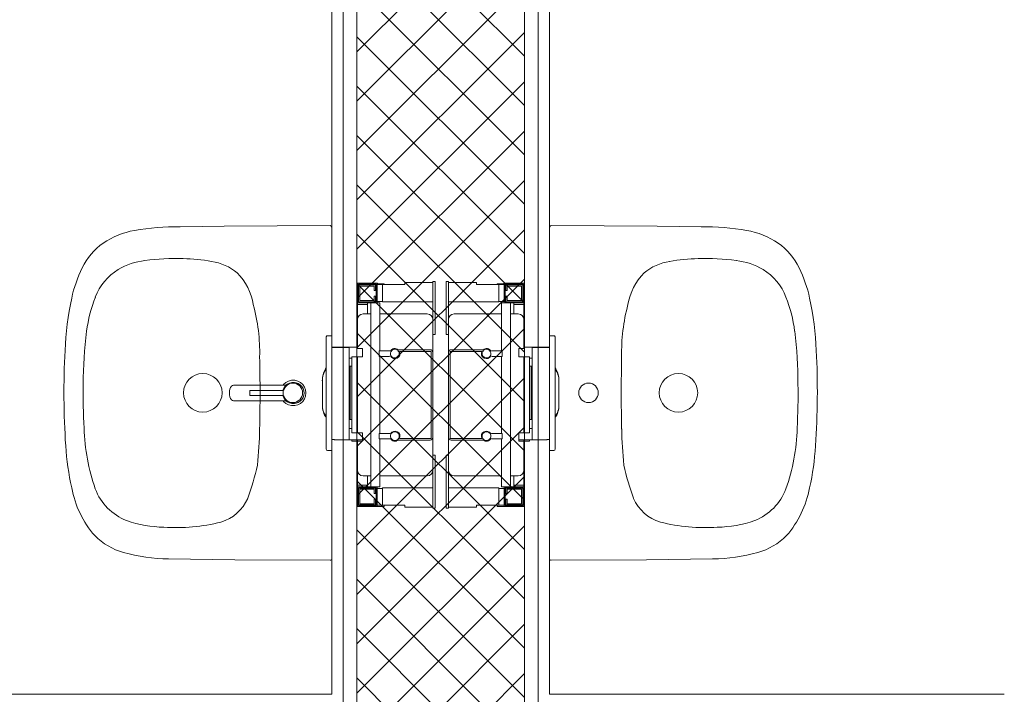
# Model space of a CAD drawing. Header units: metres. Extents: x 10441 to 19716, y -6570 to 1447.
# Tile 63 of 136: x 15828 to 16005, y -3391 to -3270. Entities that reach past the tile are written whole.
import ezdxf
from ezdxf.enums import TextEntityAlignment as Align

# ---------------------------------------------------------------- set-up
doc = ezdxf.new("R2010")
doc.units = ezdxf.units.M
doc.header["$MEASUREMENT"] = 0
doc.layers.get('0').update_dxf_attribs({"color": 8})
for name, color, linetype, lineweight in [('#elektryczne', 8, 'Continuous', 20), ('A_HACZE', 8, 'Continuous', 5), ('A_OZACZENIE DRZWI', 8, 'Continuous', 13), ('A_OZNACZENIA OKIEN', 8, 'Continuous', 13), ('A_SCIANY DZIALOWE GK', 8, 'Continuous', 5), ('A_TYNK', 8, 'Continuous', 5), ('A_WYPOSAŻENIE SANITARNE', 8, 'Continuous', 5)]:
    doc.layers.add(name, color=color, linetype=linetype, lineweight=lineweight)
doc.styles.add('m1_romans', font='romans.shx', dxfattribs={"width": 0.8})

# ---------------------------------------------------------------- blocks, each defined once
blk = doc.blocks.new('podkład')
at = {"color": 8, "linetype": 'Continuous'}
for p, q in [((11693.14, -1090.68), (11693.55, -1090.31)), ((11693.55, -1090.31), (11694.04, -1090.06)), ((11694.04, -1090.06), (11694.58, -1089.92)), ((11694.18, -1090.42), (11694.63, -1090.31)), ((11694.57, -1090.38), (11694.96, -1090.33)), ((11694.58, -1089.92), (11695.13, -1089.92)), ((11694.63, -1090.31), (11695.08, -1090.31)), ((11694.96, -1090.33), (11695.38, -1090.38)), ((11695.08, -1090.31), (11695.53, -1090.42)), ((11695.13, -1089.92), (11695.67, -1090.06)), ((11695.67, -1090.06), (11696.16, -1090.31)), ((11696.16, -1090.31), (11696.57, -1090.68)), ((11683.45, -1092.2), (11683.47, -1091.84)), ((11683.47, -1091.84), (11683.54, -1091.5)), ((11683.54, -1091.5), (11683.65, -1091.21)), ((11683.65, -1091.21), (11683.8, -1090.99)), ((11683.8, -1090.99), (11683.97, -1090.85)), ((11683.97, -1090.85), (11684.15, -1090.8)), ((11684.15, -1090.8), (11684.25, -1090.8)), ((11684.25, -1090.8), (11693.31, -1090.8)), ((11687.07, -1091.79), (11687.1, -1091.77)), ((11687.07, -1091.8), (11687.07, -1091.79)), ((11687.07, -1091.93), (11687.07, -1091.8)), ((11687.07, -1092.07), (11687.07, -1091.93)), ((11687.07, -1092.21), (11687.07, -1092.07)), ((11687.09, -1091.8), (11687.11, -1091.79)), ((11687.09, -1091.8), (11687.09, -1091.81)), ((11687.09, -1091.93), (11687.09, -1091.81)), ((11687.09, -1092.07), (11687.09, -1091.93)), ((11687.09, -1092.21), (11687.09, -1092.07)), ((11687.1, -1091.77), (11687.11, -1091.76)), ((11687.11, -1091.76), (11687.14, -1091.76)), ((11687.11, -1091.79), (11687.12, -1091.78)), ((11687.12, -1091.78), (11687.14, -1091.78)), ((11687.14, -1091.76), (11692.29, -1091.76)), ((11687.14, -1091.76), (11692.29, -1091.76)), ((11692.29, -1091.78), (11687.14, -1091.78)), ((11692.29, -1091.76), (11692.83, -1091.76)), ((11692.29, -1091.76), (11692.83, -1091.76)), ((11692.29, -1091.78), (11692.83, -1091.78)), ((11692.83, -1091.76), (11692.95, -1091.76)), ((11692.83, -1091.76), (11692.95, -1091.76)), ((11692.96, -1091.78), (11692.83, -1091.78)), ((11692.95, -1091.76), (11693.06, -1091.74)), ((11693.06, -1091.74), (11692.95, -1091.76)), ((11692.96, -1091.78), (11693.07, -1091.77)), ((11693.04, -1091.64), (11693.17, -1091.32)), ((11693.05, -1091.63), (11693.06, -1091.6)), ((11693.06, -1090.8), (11693.14, -1090.68)), ((11693.06, -1091.6), (11693.17, -1091.31)), ((11693.06, -1091.74), (11693.15, -1091.67)), ((11693.06, -1091.74), (11693.15, -1091.68)), ((11693.07, -1091.77), (11693.16, -1091.69)), ((11693.15, -1091.67), (11693.2, -1091.56)), ((11693.15, -1091.68), (11693.21, -1091.57)), ((11693.16, -1091.69), (11693.23, -1091.59)), ((11693.43, -1090.94), (11693.17, -1091.32)), ((11693.17, -1091.31), (11693.2, -1091.27)), ((11693.2, -1091.27), (11693.2, -1091.27)), ((11693.2, -1091.56), (11693.26, -1091.46)), ((11693.26, -1091.46), (11693.21, -1091.57)), ((11693.21, -1091.57), (11693.26, -1091.46)), ((11693.21, -1091.57), (11693.26, -1091.46)), ((11693.23, -1091.59), (11693.28, -1091.47)), ((11693.26, -1091.46), (11693.49, -1091.06)), ((11693.26, -1091.46), (11693.49, -1091.07)), ((11693.26, -1091.46), (11693.49, -1091.07)), ((11693.28, -1091.47), (11693.5, -1091.09)), ((11693.31, -1090.8), (11693.44, -1090.8)), ((11693.43, -1090.94), (11693.78, -1090.64)), ((11693.44, -1090.8), (11693.52, -1090.79)), ((11693.49, -1091.06), (11693.79, -1090.77)), ((11693.49, -1091.07), (11693.79, -1090.79)), ((11693.5, -1091.09), (11693.8, -1090.8)), ((11693.52, -1090.79), (11693.59, -1090.76)), ((11693.59, -1090.76), (11693.67, -1090.72)), ((11693.6, -1090.77), (11693.78, -1090.64)), ((11693.67, -1090.72), (11693.78, -1090.64)), ((11693.78, -1090.64), (11694.18, -1090.42)), ((11693.79, -1090.77), (11694.16, -1090.52)), ((11693.79, -1090.76), (11694.16, -1090.52)), ((11693.79, -1090.78), (11694.16, -1090.52)), ((11693.79, -1090.79), (11694.16, -1090.52)), ((11693.79, -1090.76), (11694.16, -1090.52)), ((11693.8, -1090.8), (11694.17, -1090.54)), ((11694.16, -1090.52), (11694.57, -1090.38)), ((11694.17, -1090.54), (11694.58, -1090.4)), ((11694.58, -1090.4), (11694.96, -1090.36)), ((11694.96, -1090.36), (11695.38, -1090.4)), ((11695.38, -1090.38), (11695.78, -1090.52)), ((11695.38, -1090.4), (11695.77, -1090.54)), ((11695.77, -1090.54), (11696.12, -1090.76)), ((11695.78, -1090.52), (11696.14, -1090.74)), ((11696.12, -1090.76), (11696.42, -1091.05)), ((11696.14, -1090.74), (11696.44, -1091.04)), ((11696.42, -1091.05), (11696.64, -1091.4)), ((11696.44, -1091.04), (11696.66, -1091.39)), ((11696.57, -1090.68), (11696.89, -1091.13)), ((11696.64, -1091.4), (11696.78, -1091.79)), ((11696.66, -1091.39), (11696.8, -1091.79)), ((11696.78, -1091.79), (11696.83, -1092.21)), ((11696.8, -1091.79), (11696.85, -1092.21)), ((11696.89, -1091.13), (11697.08, -1091.65)), ((11697.08, -1091.65), (11697.15, -1092.2)), ((11683.47, -1092.56), (11683.45, -1092.2)), ((11683.54, -1092.9), (11683.47, -1092.56)), ((11683.65, -1093.19), (11683.54, -1092.9)), ((11683.8, -1093.41), (11683.65, -1093.19)), ((11683.97, -1093.55), (11683.8, -1093.41)), ((11684.15, -1093.6), (11683.97, -1093.55)), ((11684.25, -1093.6), (11684.15, -1093.6)), ((11693.31, -1093.6), (11684.25, -1093.6)), ((11687.07, -1092.34), (11687.07, -1092.21)), ((11687.07, -1092.48), (11687.07, -1092.34)), ((11687.07, -1092.61), (11687.07, -1092.48)), ((11687.07, -1092.62), (11687.07, -1092.61)), ((11687.1, -1092.64), (11687.07, -1092.62)), ((11687.09, -1092.34), (11687.09, -1092.21)), ((11687.09, -1092.48), (11687.09, -1092.34)), ((11687.09, -1092.6), (11687.09, -1092.48)), ((11687.09, -1092.6), (11687.09, -1092.61)), ((11687.11, -1092.62), (11687.09, -1092.61)), ((11687.11, -1092.65), (11687.1, -1092.64)), ((11687.12, -1092.63), (11687.11, -1092.62)), ((11687.14, -1092.65), (11687.11, -1092.65)), ((11687.14, -1092.63), (11687.12, -1092.63)), ((11687.14, -1092.63), (11692.29, -1092.63)), ((11692.29, -1092.65), (11687.14, -1092.65)), ((11692.29, -1092.65), (11687.14, -1092.65)), ((11692.83, -1092.63), (11692.29, -1092.63)), ((11692.83, -1092.65), (11692.29, -1092.65)), ((11692.83, -1092.65), (11692.29, -1092.65)), ((11692.83, -1092.63), (11692.96, -1092.63)), ((11692.95, -1092.65), (11692.83, -1092.65)), ((11692.95, -1092.65), (11692.83, -1092.65)), ((11693.06, -1092.67), (11692.95, -1092.65)), ((11693.06, -1092.67), (11692.95, -1092.65)), ((11693.07, -1092.65), (11692.96, -1092.63)), ((11693.17, -1093.08), (11693.04, -1092.76)), ((11693.06, -1092.8), (11693.05, -1092.77)), ((11693.15, -1092.74), (11693.06, -1092.67)), ((11693.15, -1092.73), (11693.06, -1092.67)), ((11693.17, -1093.09), (11693.06, -1092.8)), ((11693.14, -1093.72), (11693.06, -1093.6)), ((11693.16, -1092.72), (11693.07, -1092.65)), ((11693.55, -1094.09), (11693.14, -1093.72)), ((11693.21, -1092.84), (11693.15, -1092.73)), ((11693.2, -1092.85), (11693.15, -1092.74)), ((11693.23, -1092.83), (11693.16, -1092.72)), ((11693.17, -1093.08), (11693.43, -1093.46)), ((11693.2, -1093.13), (11693.17, -1093.09)), ((11693.26, -1092.95), (11693.2, -1092.85)), ((11693.2, -1093.13), (11693.2, -1093.13)), ((11693.21, -1092.84), (11693.26, -1092.95)), ((11693.26, -1092.95), (11693.21, -1092.84)), ((11693.26, -1092.95), (11693.21, -1092.84)), ((11693.28, -1092.94), (11693.23, -1092.83)), ((11693.49, -1093.34), (11693.26, -1092.95)), ((11693.49, -1093.35), (11693.26, -1092.95)), ((11693.49, -1093.34), (11693.26, -1092.95)), ((11693.5, -1093.32), (11693.28, -1092.94)), ((11693.44, -1093.6), (11693.31, -1093.6)), ((11693.78, -1093.76), (11693.43, -1093.46)), ((11693.52, -1093.61), (11693.44, -1093.6)), ((11693.79, -1093.62), (11693.49, -1093.34)), ((11693.79, -1093.64), (11693.49, -1093.35)), ((11693.8, -1093.61), (11693.5, -1093.32)), ((11693.59, -1093.64), (11693.52, -1093.61)), ((11693.67, -1093.68), (11693.59, -1093.64)), ((11693.78, -1093.76), (11693.6, -1093.63)), ((11693.78, -1093.76), (11693.67, -1093.68)), ((11694.18, -1093.98), (11693.78, -1093.76)), ((11694.16, -1093.89), (11693.79, -1093.62)), ((11694.16, -1093.89), (11693.79, -1093.63)), ((11694.16, -1093.89), (11693.79, -1093.64)), ((11694.16, -1093.89), (11693.79, -1093.64)), ((11694.16, -1093.89), (11693.79, -1093.65)), ((11694.16, -1093.89), (11693.79, -1093.65)), ((11694.17, -1093.87), (11693.8, -1093.61)), ((11694.58, -1094.01), (11694.17, -1093.87)), ((11695.77, -1093.87), (11695.38, -1094.01)), ((11696.12, -1093.65), (11695.77, -1093.87)), ((11696.14, -1093.67), (11695.78, -1093.89)), ((11696.42, -1093.36), (11696.12, -1093.65)), ((11696.44, -1093.37), (11696.14, -1093.67)), ((11696.57, -1093.72), (11696.16, -1094.09)), ((11696.64, -1093.01), (11696.42, -1093.36)), ((11696.66, -1093.02), (11696.44, -1093.37)), ((11696.89, -1093.26), (11696.57, -1093.72)), ((11696.78, -1092.62), (11696.64, -1093.01)), ((11696.8, -1092.62), (11696.66, -1093.02)), ((11696.83, -1092.21), (11696.78, -1092.62)), ((11696.85, -1092.21), (11696.8, -1092.62)), ((11697.08, -1092.75), (11696.89, -1093.26)), ((11697.15, -1092.2), (11697.08, -1092.75)), ((11694.04, -1094.34), (11693.55, -1094.09)), ((11694.58, -1094.47), (11694.04, -1094.34)), ((11694.57, -1094.03), (11694.16, -1093.89)), ((11694.63, -1094.09), (11694.18, -1093.98)), ((11694.96, -1094.08), (11694.57, -1094.03)), ((11694.96, -1094.05), (11694.58, -1094.01)), ((11695.13, -1094.47), (11694.58, -1094.47)), ((11695.08, -1094.09), (11694.63, -1094.09)), ((11695.38, -1094.01), (11694.96, -1094.05)), ((11695.38, -1094.03), (11694.96, -1094.08)), ((11695.67, -1094.34), (11695.13, -1094.47)), ((11695.78, -1093.89), (11695.38, -1094.03)), ((11696.16, -1094.09), (11695.67, -1094.34))]:
    blk.add_line(p, q, dxfattribs=at)
at = {"layer": 'A_HACZE', "color": 8, "linetype": 'Continuous'}
for p, q in [((11736.29, -1001.08), (11706.29, -1031.08)), ((11736.29, -1031.85), (11706.29, -1001.85)), ((11736.29, -1009.92), (11706.29, -1039.92)), ((11736.29, -1040.69), (11706.29, -1010.69)), ((11736.29, -1018.76), (11706.29, -1048.76)), ((11736.29, -1049.53), (11706.29, -1019.53)), ((11736.29, -1027.6), (11706.29, -1057.6)), ((11736.29, -1058.37), (11706.29, -1028.37)), ((11736.29, -1036.44), (11706.29, -1066.44)), ((11736.29, -1067.21), (11706.29, -1037.21)), ((11736.29, -1045.28), (11706.29, -1075.28)), ((11736.29, -1076.04), (11706.29, -1046.04)), ((11736.29, -1054.11), (11706.29, -1084.11)), ((11736.29, -1084.88), (11706.29, -1054.88)), ((11736.29, -1062.95), (11706.29, -1092.95)), ((11736.29, -1093.72), (11706.29, -1063.72)), ((11736.29, -1071.79), (11706.29, -1101.79)), ((11736.29, -1102.56), (11706.29, -1072.56)), ((11736.29, -1080.63), (11706.29, -1110.63)), ((11736.29, -1111.4), (11706.29, -1081.4)), ((11736.29, -1089.47), (11706.29, -1119.47)), ((11736.29, -1120.24), (11706.29, -1090.24)), ((11736.29, -1098.31), (11706.29, -1128.31)), ((11736.29, -1129.08), (11706.29, -1099.08)), ((11736.29, -1107.15), (11706.29, -1137.15)), ((11736.29, -1137.92), (11706.29, -1107.92)), ((11736.29, -1115.99), (11706.29, -1145.99)), ((11736.29, -1146.75), (11706.29, -1116.75)), ((11736.29, -1124.83), (11702.91, -1158.2)), ((11738.89, -1158.2), (11706.29, -1125.59)), ((11730.05, -1158.2), (11706.29, -1134.43)), ((11736.29, -1133.66), (11711.75, -1158.2)), ((11725.04, -1162.02), (11706.29, -1143.27)), ((11736.29, -1142.5), (11717.54, -1161.25))]:
    blk.add_line(p, q, dxfattribs=at)
at = {"layer": 'A_SCIANY DZIALOWE GK', "color": 8}
for p, q in [((11736.29, -1150.7), (11736.29, -933.76)), ((11738.79, -1148.2), (11738.79, -933.39)), ((11703.79, -1148.2), (11703.79, -938.61)), ((11706.29, -1150.7), (11706.29, -938.24))]:
    blk.add_line(p, q, dxfattribs=at)
at = {"layer": 'A_TYNK', "color": 8}
for p, q in [((11740.79, -1146.2), (11740.79, -935.5)), ((11701.79, -1146.2), (11701.79, -941.28)), ((11701.79, -1146.2), (11615.29, -1146.2)), ((11822.29, -1146.2), (11740.79, -1146.2))]:
    blk.add_line(p, q, dxfattribs=at)
at = {"layer": 'A_WYPOSAŻENIE SANITARNE', "color": 8, "lineweight": 9}
for p, q in [((11706.39, -1076.04), (11706.39, -1072.54)), ((11706.39, -1072.54), (11709.89, -1072.54)), ((11706.54, -1075.89), (11706.54, -1072.69)), ((11706.54, -1072.69), (11709.74, -1072.69)), ((11709.74, -1072.69), (11709.74, -1075.89)), ((11709.89, -1072.54), (11709.89, -1076.04)), ((11709.89, -1072.54), (11709.94, -1072.54)), ((11709.94, -1072.54), (11710.19, -1072.79)), ((11710.04, -1072.64), (11711.19, -1072.64)), ((11711.19, -1072.64), (11711.19, -1072.79)), ((11714.89, -1072.39), (11719.89, -1072.39)), ((11714.89, -1072.79), (11714.89, -1072.39)), ((11720.29, -1072.24), (11719.89, -1072.24)), ((11719.89, -1081.74), (11719.89, -1072.24)), ((11720.29, -1081.74), (11720.29, -1072.24)), ((11722.29, -1072.24), (11722.69, -1072.24)), ((11722.29, -1081.74), (11722.29, -1072.24)), ((11722.69, -1081.74), (11722.69, -1072.24)), ((11727.69, -1072.39), (11722.69, -1072.39)), ((11727.69, -1072.79), (11727.69, -1072.39)), ((11731.39, -1072.64), (11731.39, -1072.79)), ((11732.54, -1072.64), (11731.39, -1072.64)), ((11732.64, -1072.54), (11732.39, -1072.79)), ((11732.69, -1072.54), (11732.64, -1072.54)), ((11736.19, -1072.54), (11732.69, -1072.54)), ((11732.69, -1072.54), (11732.69, -1076.04)), ((11736.04, -1072.69), (11732.84, -1072.69)), ((11732.84, -1072.69), (11732.84, -1075.89)), ((11736.04, -1075.89), (11736.04, -1072.69)), ((11736.19, -1076.04), (11736.19, -1072.54)), ((11706.59, -1075.84), (11706.59, -1072.84)), ((11706.59, -1072.84), (11709.59, -1072.84)), ((11706.79, -1073.04), (11706.79, -1075.64)), ((11709.39, -1073.04), (11706.79, -1073.04)), ((11709.39, -1073.84), (11709.39, -1073.04)), ((11709.59, -1073.84), (11709.39, -1073.84)), ((11709.59, -1072.84), (11709.59, -1073.84)), ((11710.89, -1072.79), (11709.89, -1072.79)), ((11710.19, -1072.79), (11709.89, -1072.79)), ((11710.89, -1072.79), (11714.89, -1072.79)), ((11710.89, -1072.79), (11710.89, -1075.89)), ((11731.69, -1072.79), (11727.69, -1072.79)), ((11731.69, -1072.79), (11731.69, -1075.89)), ((11731.69, -1072.79), (11732.69, -1072.79)), ((11732.39, -1072.79), (11732.69, -1072.79)), ((11735.99, -1072.84), (11732.99, -1072.84)), ((11732.99, -1072.84), (11732.99, -1073.84)), ((11732.99, -1073.84), (11733.19, -1073.84)), ((11733.19, -1073.84), (11733.19, -1073.04)), ((11733.19, -1073.04), (11735.79, -1073.04)), ((11735.79, -1073.04), (11735.79, -1075.64)), ((11735.99, -1075.84), (11735.99, -1072.84)), ((11709.89, -1076.04), (11706.39, -1076.04)), ((11706.39, -1076.04), (11706.39, -1076.34)), ((11709.74, -1075.89), (11706.54, -1075.89)), ((11709.59, -1075.84), (11706.59, -1075.84)), ((11706.79, -1075.64), (11709.39, -1075.64)), ((11708.19, -1076.04), (11708.19, -1078.04)), ((11708.79, -1076.04), (11708.79, -1109.04)), ((11709.39, -1075.64), (11709.39, -1074.84)), ((11709.39, -1074.84), (11709.59, -1074.84)), ((11709.59, -1074.84), (11709.59, -1075.84)), ((11710.89, -1075.79), (11709.89, -1075.79)), ((11710.39, -1076.04), (11709.89, -1076.04)), ((11710.39, -1076.04), (11710.39, -1084.64)), ((11710.89, -1075.89), (11719.89, -1075.89)), ((11719.89, -1077.04), (11719.89, -1075.89)), ((11722.69, -1077.04), (11722.69, -1075.89)), ((11731.69, -1075.89), (11722.69, -1075.89)), ((11731.69, -1075.79), (11732.69, -1075.79)), ((11732.19, -1076.04), (11732.69, -1076.04)), ((11732.19, -1076.04), (11732.19, -1084.64)), ((11732.69, -1076.04), (11736.19, -1076.04)), ((11732.84, -1075.89), (11736.04, -1075.89)), ((11732.99, -1074.84), (11732.99, -1075.84)), ((11733.19, -1074.84), (11732.99, -1074.84)), ((11732.99, -1075.84), (11735.99, -1075.84)), ((11733.19, -1075.64), (11733.19, -1074.84)), ((11735.79, -1075.64), (11733.19, -1075.64)), ((11733.79, -1076.04), (11733.79, -1109.04)), ((11734.39, -1076.04), (11734.39, -1078.04)), ((11736.19, -1076.04), (11736.19, -1076.34)), ((11706.39, -1076.34), (11706.39, -1079.04)), ((11706.39, -1076.34), (11708.19, -1076.34)), ((11719.89, -1077.04), (11719.89, -1079.04)), ((11722.69, -1077.04), (11722.69, -1079.04)), ((11736.19, -1076.34), (11734.39, -1076.34)), ((11736.19, -1076.34), (11736.19, -1079.04)), ((11706.39, -1079.04), (11706.39, -1084.24)), ((11708.79, -1078.04), (11707.39, -1078.04)), ((11718.89, -1078.04), (11710.39, -1078.04)), ((11719.89, -1084.94), (11719.89, -1079.04)), ((11722.69, -1084.94), (11722.69, -1079.04)), ((11723.69, -1078.04), (11732.19, -1078.04)), ((11733.79, -1078.04), (11735.19, -1078.04)), ((11736.19, -1079.04), (11736.19, -1084.24)), ((11700.79, -1082.15), (11700.79, -1082.75)), ((11700.79, -1082.75), (11700.79, -1101.65)), ((11701.79, -1081.95), (11700.99, -1081.95)), ((11701.79, -1082.75), (11701.79, -1081.95)), ((11701.79, -1082.75), (11701.79, -1101.65)), ((11720.29, -1081.74), (11719.89, -1081.74)), ((11722.29, -1081.74), (11722.69, -1081.74)), ((11740.79, -1081.95), (11741.59, -1081.95)), ((11740.79, -1082.75), (11740.79, -1081.95)), ((11740.79, -1082.75), (11740.79, -1101.65)), ((11741.79, -1082.15), (11741.79, -1082.75)), ((11741.79, -1082.75), (11741.79, -1101.65)), ((11704.89, -1084.01), (11701.79, -1084.01)), ((11704.89, -1084.05), (11701.79, -1084.05)), ((11702.14, -1084.01), (11702.16, -1083.99)), ((11702.16, -1083.99), (11706.39, -1083.99)), ((11702.16, -1084.01), (11702.16, -1083.99)), ((11704.89, -1084.05), (11704.89, -1084.01)), ((11704.89, -1084.19), (11704.89, -1084.05)), ((11704.89, -1084.19), (11704.89, -1100.2)), ((11707.29, -1084.24), (11706.39, -1084.24)), ((11707.29, -1084.24), (11707.29, -1085.74)), ((11710.29, -1084.64), (11710.29, -1085.64)), ((11712.07, -1084.64), (11710.29, -1084.64)), ((11713.69, -1084.44), (11719.39, -1084.44)), ((11713.69, -1084.47), (11713.69, -1084.44)), ((11713.69, -1084.74), (11713.69, -1084.61)), ((11713.78, -1084.74), (11713.69, -1084.74)), ((11719.59, -1084.74), (11713.89, -1084.74)), ((11719.59, -1100.34), (11719.59, -1084.74)), ((11719.89, -1084.94), (11719.89, -1100.14)), ((11722.69, -1084.94), (11722.69, -1100.14)), ((11722.99, -1084.74), (11728.68, -1084.74)), ((11722.99, -1100.34), (11722.99, -1084.74)), ((11728.89, -1084.44), (11723.19, -1084.44)), ((11728.79, -1084.74), (11728.89, -1084.74)), ((11728.89, -1084.47), (11728.89, -1084.44)), ((11728.89, -1084.74), (11728.89, -1084.61)), ((11730.5, -1084.64), (11732.29, -1084.64)), ((11732.29, -1084.64), (11732.29, -1085.64)), ((11735.29, -1084.24), (11736.19, -1084.24)), ((11735.29, -1084.24), (11735.29, -1085.74)), ((11740.42, -1083.99), (11736.19, -1083.99)), ((11737.69, -1084.01), (11740.79, -1084.01)), ((11737.69, -1084.05), (11737.69, -1084.01)), ((11737.69, -1084.05), (11740.79, -1084.05)), ((11737.69, -1084.19), (11737.69, -1084.05)), ((11737.69, -1084.19), (11737.69, -1100.2)), ((11740.44, -1084.01), (11740.42, -1083.99)), ((11740.42, -1084.01), (11740.42, -1083.99)), ((11705.39, -1085.99), (11704.89, -1085.99)), ((11705.39, -1085.74), (11706.39, -1085.74)), ((11705.39, -1085.74), (11705.39, -1099.34)), ((11706.39, -1085.74), (11707.29, -1085.74)), ((11706.39, -1085.74), (11706.39, -1099.34)), ((11710.29, -1085.64), (11712.07, -1085.64)), ((11710.39, -1085.64), (11710.39, -1099.44)), ((11732.29, -1085.64), (11730.5, -1085.64)), ((11732.19, -1085.64), (11732.19, -1099.44)), ((11736.19, -1085.74), (11735.29, -1085.74)), ((11737.19, -1085.74), (11736.19, -1085.74)), ((11736.19, -1085.74), (11736.19, -1099.34)), ((11737.19, -1085.74), (11737.19, -1099.34)), ((11737.19, -1085.99), (11737.69, -1085.99)), ((11704.89, -1087.37), (11705.09, -1087.37)), ((11705.09, -1087.37), (11705.39, -1087.37)), ((11705.09, -1096.97), (11705.09, -1087.37)), ((11705.09, -1096.97), (11705.09, -1087.37)), ((11737.49, -1087.37), (11737.19, -1087.37)), ((11737.69, -1087.37), (11737.49, -1087.37)), ((11737.49, -1096.97), (11737.49, -1087.37)), ((11737.49, -1096.97), (11737.49, -1087.37)), ((11700.09, -1089.93), (11700.09, -1090)), ((11700.09, -1090), (11700.09, -1090.02)), ((11700.09, -1090.02), (11700.09, -1094.31)), ((11742.49, -1089.93), (11742.49, -1090)), ((11742.49, -1090), (11742.49, -1090.02)), ((11742.49, -1090.02), (11742.49, -1094.31)), ((11700.09, -1094.31), (11700.09, -1094.34)), ((11700.09, -1094.34), (11700.09, -1094.41)), ((11742.49, -1094.31), (11742.49, -1094.34)), ((11742.49, -1094.34), (11742.49, -1094.41)), ((11705.09, -1096.97), (11704.89, -1096.97)), ((11705.39, -1096.97), (11705.09, -1096.97)), ((11737.19, -1096.97), (11737.49, -1096.97)), ((11737.49, -1096.97), (11737.69, -1096.97)), ((11704.89, -1098.57), (11705.39, -1098.57)), ((11737.69, -1098.57), (11737.19, -1098.57)), ((11702.22, -1100.53), (11701.79, -1100.53)), ((11702.25, -1100.57), (11702.2, -1100.52)), ((11702.25, -1100.57), (11702.25, -1100.52)), ((11707.29, -1100.57), (11702.25, -1100.57)), ((11704.89, -1100.51), (11704.89, -1100.2)), ((11704.89, -1100.51), (11704.89, -1100.52)), ((11705.39, -1099.34), (11706.39, -1099.34)), ((11705.39, -1100.57), (11705.39, -1100.84)), ((11705.39, -1100.84), (11706.39, -1100.84)), ((11706.39, -1099.34), (11707.29, -1099.34)), ((11706.39, -1100.84), (11706.39, -1100.57)), ((11707.29, -1100.84), (11706.39, -1100.84)), ((11706.39, -1100.84), (11706.39, -1106.04)), ((11707.29, -1099.34), (11707.29, -1100.84)), ((11710.29, -1099.44), (11712.07, -1099.44)), ((11710.29, -1100.44), (11710.29, -1099.44)), ((11712.07, -1100.44), (11710.29, -1100.44)), ((11710.39, -1100.44), (11710.39, -1109.04)), ((11713.69, -1100.47), (11713.69, -1100.34)), ((11713.69, -1100.34), (11713.78, -1100.34)), ((11713.69, -1100.64), (11713.69, -1100.61)), ((11719.39, -1100.64), (11713.69, -1100.64)), ((11713.89, -1100.34), (11719.59, -1100.34)), ((11719.89, -1106.04), (11719.89, -1100.14)), ((11722.69, -1106.04), (11722.69, -1100.14)), ((11728.68, -1100.34), (11722.99, -1100.34)), ((11723.19, -1100.64), (11728.89, -1100.64)), ((11728.89, -1100.34), (11728.79, -1100.34)), ((11728.89, -1100.47), (11728.89, -1100.34)), ((11728.89, -1100.64), (11728.89, -1100.61)), ((11732.29, -1099.44), (11730.5, -1099.44)), ((11730.5, -1100.44), (11732.29, -1100.44)), ((11732.19, -1100.44), (11732.19, -1109.04)), ((11732.29, -1100.44), (11732.29, -1099.44)), ((11736.19, -1099.34), (11735.29, -1099.34)), ((11735.29, -1099.34), (11735.29, -1100.84)), ((11735.29, -1100.57), (11740.32, -1100.57)), ((11735.29, -1100.84), (11736.19, -1100.84)), ((11737.19, -1099.34), (11736.19, -1099.34)), ((11736.19, -1100.84), (11736.19, -1100.57)), ((11736.19, -1100.84), (11736.19, -1106.04)), ((11737.19, -1100.84), (11736.19, -1100.84)), ((11737.19, -1100.57), (11737.19, -1100.84)), ((11737.69, -1100.51), (11737.69, -1100.2)), ((11737.69, -1100.51), (11737.69, -1100.52)), ((11740.32, -1100.57), (11740.37, -1100.52)), ((11740.32, -1100.57), (11740.32, -1100.52)), ((11740.35, -1100.53), (11740.79, -1100.53)), ((11700.79, -1101.65), (11700.79, -1102.25)), ((11700.79, -1102.25), (11700.79, -1102.29)), ((11701.79, -1102.49), (11700.99, -1102.49)), ((11701.79, -1102.45), (11701.79, -1101.65)), ((11701.79, -1102.45), (11701.79, -1102.49)), ((11740.79, -1102.45), (11740.79, -1101.65)), ((11740.79, -1102.45), (11740.79, -1102.49)), ((11740.79, -1102.49), (11741.59, -1102.49)), ((11741.79, -1101.65), (11741.79, -1102.25)), ((11741.79, -1102.25), (11741.79, -1102.29)), ((11706.34, -1103.07), (11706.39, -1103.07)), ((11706.34, -1112.57), (11706.34, -1103.07)), ((11720.29, -1103.34), (11719.89, -1103.34)), ((11719.89, -1112.84), (11719.89, -1103.34)), ((11720.29, -1112.84), (11720.29, -1103.34)), ((11722.29, -1112.84), (11722.29, -1103.34)), ((11722.29, -1103.34), (11722.69, -1103.34)), ((11722.69, -1112.84), (11722.69, -1103.34)), ((11736.23, -1103.07), (11736.19, -1103.07)), ((11736.23, -1112.57), (11736.23, -1103.07)), ((11706.39, -1106.04), (11706.39, -1108.74)), ((11719.89, -1106.04), (11719.89, -1108.04)), ((11722.69, -1106.04), (11722.69, -1108.04)), ((11736.19, -1106.04), (11736.19, -1108.74)), ((11707.39, -1107.04), (11708.79, -1107.04)), ((11708.19, -1107.04), (11708.19, -1109.04)), ((11710.39, -1107.04), (11718.89, -1107.04)), ((11732.19, -1107.04), (11723.69, -1107.04)), ((11735.19, -1107.04), (11733.79, -1107.04)), ((11734.39, -1107.04), (11734.39, -1109.04)), ((11708.19, -1108.74), (11706.39, -1108.74)), ((11706.39, -1108.74), (11706.39, -1109.04)), ((11706.39, -1112.54), (11706.39, -1109.04)), ((11706.39, -1109.04), (11709.89, -1109.04)), ((11706.54, -1112.39), (11706.54, -1109.19)), ((11706.54, -1109.19), (11709.74, -1109.19)), ((11706.59, -1112.24), (11706.59, -1109.24)), ((11706.59, -1109.24), (11709.59, -1109.24)), ((11706.79, -1109.44), (11706.79, -1112.04)), ((11709.39, -1109.44), (11706.79, -1109.44)), ((11709.39, -1110.24), (11709.39, -1109.44)), ((11709.59, -1109.24), (11709.59, -1110.24)), ((11709.74, -1109.19), (11709.74, -1112.39)), ((11710.39, -1109.04), (11709.89, -1109.04)), ((11709.89, -1109.04), (11709.89, -1112.54)), ((11710.89, -1109.29), (11709.89, -1109.29)), ((11710.89, -1112.29), (11710.89, -1109.19)), ((11710.89, -1109.19), (11719.89, -1109.19)), ((11719.89, -1109.19), (11719.89, -1108.04)), ((11722.69, -1109.19), (11722.69, -1108.04)), ((11731.69, -1109.19), (11722.69, -1109.19)), ((11731.69, -1112.29), (11731.69, -1109.19)), ((11731.69, -1109.29), (11732.69, -1109.29)), ((11732.19, -1109.04), (11732.69, -1109.04)), ((11732.69, -1109.04), (11732.69, -1112.54)), ((11736.19, -1109.04), (11732.69, -1109.04)), ((11736.04, -1109.19), (11732.84, -1109.19)), ((11732.84, -1109.19), (11732.84, -1112.39)), ((11732.99, -1109.24), (11732.99, -1110.24)), ((11735.99, -1109.24), (11732.99, -1109.24)), ((11733.19, -1109.44), (11735.79, -1109.44)), ((11733.19, -1110.24), (11733.19, -1109.44)), ((11734.39, -1108.74), (11736.19, -1108.74)), ((11735.79, -1109.44), (11735.79, -1112.04)), ((11735.99, -1112.24), (11735.99, -1109.24)), ((11736.04, -1112.39), (11736.04, -1109.19)), ((11736.19, -1108.74), (11736.19, -1109.04)), ((11736.19, -1112.54), (11736.19, -1109.04)), ((11709.59, -1110.24), (11709.39, -1110.24)), ((11709.39, -1112.04), (11709.39, -1111.24)), ((11709.39, -1111.24), (11709.59, -1111.24)), ((11709.59, -1111.24), (11709.59, -1112.24)), ((11732.99, -1110.24), (11733.19, -1110.24)), ((11733.19, -1111.24), (11732.99, -1111.24)), ((11732.99, -1111.24), (11732.99, -1112.24)), ((11733.19, -1112.04), (11733.19, -1111.24)), ((11711.14, -1112.57), (11706.34, -1112.57)), ((11709.89, -1112.54), (11706.39, -1112.54)), ((11709.74, -1112.39), (11706.54, -1112.39)), ((11709.59, -1112.24), (11706.59, -1112.24)), ((11706.79, -1112.04), (11709.39, -1112.04)), ((11710.89, -1112.29), (11709.89, -1112.29)), ((11710.89, -1112.29), (11714.89, -1112.29)), ((11711.14, -1112.29), (11711.14, -1112.57)), ((11714.89, -1112.29), (11714.89, -1112.69)), ((11714.89, -1112.69), (11719.89, -1112.69)), ((11720.29, -1112.84), (11719.89, -1112.84)), ((11722.29, -1112.84), (11722.69, -1112.84)), ((11727.69, -1112.69), (11722.69, -1112.69)), ((11731.69, -1112.29), (11727.69, -1112.29)), ((11727.69, -1112.29), (11727.69, -1112.69)), ((11731.43, -1112.29), (11731.43, -1112.57)), ((11731.43, -1112.57), (11736.23, -1112.57)), ((11731.69, -1112.29), (11732.69, -1112.29)), ((11732.69, -1112.54), (11736.19, -1112.54)), ((11732.84, -1112.39), (11736.04, -1112.39)), ((11732.99, -1112.24), (11735.99, -1112.24)), ((11735.79, -1112.04), (11733.19, -1112.04))]:
    blk.add_line(p, q, dxfattribs=at)
at = {"layer": 'A_WYPOSAŻENIE SANITARNE', "color": 8}
for points in [[(11701.49, -1122.19), (11684.41, -1122.12), (11672.55, -1121.95, -0.063572), (11664.45, -1120.8, -0.125895), (11659.31, -1117.77, -0.132807), (11655.17, -1109.2, -0.036112), (11654.1, -1101.68, -0.02908), (11653.98, -1084.61, -0.042415), (11655.17, -1075.19, -0.0602), (11657.05, -1069.79, -0.124625), (11660.82, -1065.35, -0.106366), (11666.43, -1063.08, -0.048009), (11674.6, -1062.41), (11682.51, -1062.3), (11701.49, -1062.21, -0.393668), (11701.79, -1062.49), (11701.79, -1121.91, -0.4379)], [(11741.09, -1122.19), (11758.17, -1122.12), (11770.03, -1121.95, 0.063572), (11778.12, -1120.8, 0.125895), (11783.26, -1117.77, 0.132807), (11787.41, -1109.2, 0.036112), (11788.47, -1101.68, 0.02908), (11788.6, -1084.61, 0.042415), (11787.41, -1075.19, 0.0602), (11785.52, -1069.79, 0.124625), (11781.75, -1065.35, 0.106366), (11776.15, -1063.08, 0.048009), (11767.97, -1062.41), (11760.06, -1062.3), (11741.09, -1062.21, 0.393668), (11740.79, -1062.49), (11740.79, -1121.91, 0.4379)]]:
    blk.add_lwpolyline(points, format="xyb", close=True, dxfattribs=at)
at = {"layer": 'A_WYPOSAŻENIE SANITARNE', "color": 8, "lineweight": 9, "flags": 128}
for points in [[(11700.09, -1090), (11700.09, -1089.97), (11700.09, -1089.95)], [(11742.49, -1090), (11742.49, -1089.97), (11742.48, -1089.95)]]:
    blk.add_lwpolyline(points, dxfattribs=at)
at = {"layer": 'A_WYPOSAŻENIE SANITARNE', "color": 8}
for centre, radius in [((11678.67, -1092.17), 3.45), ((11763.9, -1092.17), 3.45), ((11694.79, -1092.17), 1.75), ((11747.79, -1092.17), 1.75)]:
    blk.add_circle(centre, radius, dxfattribs=at)
for centre, radius, start, end in [((11669.87, -1081.18), 12.81, 97.0361, 119.8261), ((11673.8, -1108.67), 40.58, 88.1199, 97.7912), ((11674.12, -1104.1), 36, 80.1978, 88.3825), ((11679.01, -1077.5), 8.96, 49.4644, 82.0277), ((11763.57, -1077.5), 8.96, 97.9723, 130.5356), ((11768.45, -1104.1), 36, 91.6175, 99.8022), ((11768.77, -1108.67), 40.58, 82.2088, 91.8801), ((11772.7, -1081.18), 12.81, 60.1739, 82.9639), ((11668.71, -1078.56), 9.96, 121.5381, 159.0947), ((11677.43, -1078.02), 10.42, 9.1945, 44.7439), ((11765.14, -1078.02), 10.42, 135.2561, 170.8055), ((11773.86, -1078.56), 9.96, 20.9053, 58.4619), ((11682.83, -1084.21), 25.16, 158.5334, 173.0058), ((11759.75, -1084.21), 25.16, 6.9942, 21.4666), ((11655.75, -1084.98), 33.11, 358.6843, 15.0976), ((11786.82, -1084.98), 33.11, 164.9024, 181.3157), ((11729.69, -1090.38), 72.44, 172.6787, 180.1872), ((11712.88, -1090.38), 72.44, 359.8128, 7.3213), ((11361.05, -1093.06), 327.88, 0.1498, 1.2784), ((12081.52, -1093.06), 327.88, 178.7216, 179.8502), ((11776.61, -1092.46), 119.37, 179.1152, 182.911), ((11665.96, -1092.46), 119.37, 357.089, 0.8848), ((11361.05, -1091.34), 327.88, 358.7209, 359.8495), ((12081.52, -1091.34), 327.88, 180.1505, 181.2791), ((11693.56, -1097.46), 36.18, 181.6822, 199.2555), ((11615.7, -1097.35), 73.16, 353.8902, 358.9784), ((11826.88, -1097.35), 73.16, 181.0216, 186.1098), ((11749.01, -1097.46), 36.18, 340.7445, 358.3178), ((11643.92, -1095.47), 45.56, 339.9694, 347.7527), ((11798.65, -1095.47), 45.56, 192.2473, 200.0306), ((11668.63, -1105.88), 9.87, 200.8177, 248.4915), ((11773.94, -1105.88), 9.87, 291.5085, 339.1823), ((11679.72, -1108.03), 7.64, 286.6194, 336.4561), ((11762.85, -1108.03), 7.64, 203.5439, 253.3806), ((11671.97, -1095.19), 21.06, 250.7064, 269.284), ((11673.91, -1083.12), 33.2, 266.1972, 283.9308), ((11768.66, -1083.12), 33.2, 256.0692, 273.8028), ((11770.6, -1095.19), 21.06, 270.716, 289.2936)]:
    blk.add_arc(centre, radius, start, end, dxfattribs=at)
at = {"layer": 'A_WYPOSAŻENIE SANITARNE', "color": 8, "lineweight": 9}
for centre, radius, start, end in [((11707.39, -1079.04), 1, 90, 180), ((11718.89, -1079.04), 1, 0, 90), ((11723.69, -1079.04), 1, 90, 180), ((11735.19, -1079.04), 1, 0, 90), ((11700.99, -1082.15), 0.2, 89.9994, 180.0002), ((11741.59, -1082.15), 0.2, 359.9998, 90.0006), ((11712.07, -1084.94), 0.3, 45.0482, 90), ((11713.09, -1085.14), 0.9, 48.1897, 152.734), ((11713.09, -1085.14), 0.8, 41.4096, 30), ((11713.09, -1085.14), 0.9, 207.266, 26.3878), ((11719.39, -1084.94), 0.5, 0, 90), ((11723.19, -1084.94), 0.5, 90, 180), ((11729.49, -1085.14), 0.9, 153.6122, 332.734), ((11729.49, -1085.14), 0.8, 150, 138.5904), ((11729.49, -1085.14), 0.9, 27.266, 131.8103), ((11730.5, -1084.94), 0.3, 90, 134.9518), ((11712.07, -1085.34), 0.3, 270, 314.9518), ((11730.5, -1085.34), 0.3, 225.0482, 270), ((11704.09, -1089.93), 4, 145.5885, 176.4717), ((11703.49, -1089.99), 3.41, 142.6053, 180.5429), ((11703.13, -1089.75), 2.99, 141.5531, 168.2894), ((11738.49, -1089.93), 4, 3.5283, 34.4115), ((11739.45, -1089.75), 2.99, 11.7106, 38.4469), ((11739.08, -1089.99), 3.41, 359.4571, 37.3947), ((11704.09, -1089.93), 4, 179.3495, 180), ((11738.49, -1089.93), 4, 0, 0.6505), ((11703.48, -1094.34), 3.39, 179.443, 217.4873), ((11703.5, -1094.37), 3.41, 179.4775, 217.3533), ((11704.09, -1094.41), 4, 180, 214.4115), ((11739.1, -1094.34), 3.39, 322.5127, 0.557), ((11739.07, -1094.37), 3.41, 322.6467, 0.5225), ((11738.49, -1094.41), 4, 325.5885, 0), ((11713.09, -1099.94), 0.9, 333.6122, 152.734), ((11713.09, -1099.94), 0.8, 330, 318.5904), ((11729.49, -1099.94), 0.9, 27.266, 206.3878), ((11729.49, -1099.94), 0.8, 221.4096, 210), ((11712.07, -1099.74), 0.3, 45.0482, 90), ((11712.07, -1100.14), 0.3, 270, 314.9518), ((11713.09, -1099.94), 0.9, 207.266, 311.8103), ((11719.39, -1100.14), 0.5, 270, 0), ((11723.19, -1100.14), 0.5, 180, 270), ((11729.49, -1099.94), 0.9, 228.1897, 332.734), ((11730.5, -1099.74), 0.3, 90, 134.9518), ((11730.5, -1100.14), 0.3, 225.0482, 270), ((11700.99, -1102.29), 0.2, 180.0001, 270.0002), ((11741.59, -1102.29), 0.2, 269.9998, 359.9999), ((11707.39, -1106.04), 1, 180, 270), ((11718.89, -1106.04), 1, 270, 0), ((11723.69, -1106.04), 1, 180, 270), ((11735.19, -1106.04), 1, 270, 0)]:
    blk.add_arc(centre, radius, start, end, dxfattribs=at)
at = {"layer": 'A_OZACZENIE DRZWI', "color": 8, "ltscale": 0.1, "style": 'm1_romans', "width": 0.8}
for rotation, p in [(98.4861, (12735.07, -773.13)), (360, (12573.8, -1012.7)), (90, (11565.29, -1150.14)), (90, (11872.29, -1150.14)), (90, (12230.03, -1245.64)), (90, (12385.87, -1249.44)), (90, (11565.29, -1370.89)), (90, (11872.29, -1370.89)), (90, (12230.03, -1370.89)), (90, (12389.3, -1370.89)), (90, (11748.79, -1556.15)), (90, (11986.6, -1556.15)), (90, (12389.3, -1556.15)), (360, (12235.05, -1664.2)), (360, (12235.05, -1880.2)), (90, (11745.78, -2001.94))]:
    blk.add_attdef('SZEROKOSC', text='', height=10, rotation=rotation, dxfattribs=at).set_placement(p, align=Align.BOTTOM_CENTER)
for rotation, p in [(98.4861, (12738.56, -773.47)), (360, (12572.95, -1016.09)), (90, (11568.68, -1150.99)), (90, (11875.68, -1150.99)), (90, (12233.42, -1246.49)), (90, (12389.27, -1250.29)), (90, (11568.68, -1371.74)), (90, (11875.68, -1371.74)), (90, (12233.42, -1371.74)), (90, (12392.69, -1371.74)), (90, (11752.19, -1557)), (90, (11990, -1557)), (90, (12392.69, -1557)), (360, (12234.2, -1667.59)), (360, (12234.2, -1883.59)), (90, (11749.18, -2002.79))]:
    blk.add_attdef('WYSOKOSC', text='', height=10, rotation=rotation, dxfattribs=at).set_placement(p, align=Align.TOP_CENTER)
at = {"layer": 'A_OZNACZENIA OKIEN', "color": 8, "ltscale": 0.1, "style": 'm1_romans', "width": 0.8}
for rotation, p in [(278.8676, (13403.28, -587.56)), (278.8676, (13013.44, -645.27)), (278.8676, (12475.3, -724.92)), (278.8676, (12253.72, -757.72)), (0, (14011.09, -903.42)), (278.8676, (11051.11, -935.72)), (278.8676, (10670.26, -992.09)), (0, (14011.09, -1578.09)), (90, (10823, -2081.55)), (90, (11208, -2081.55)), (90, (11974, -2081.55)), (90, (13179.19, -2081.55)), (90, (13543.19, -2081.55))]:
    blk.add_attdef('WYSOKOSC', text='', height=10, rotation=rotation, dxfattribs=at).set_placement(p, align=Align.TOP_CENTER)
for rotation, p in [(278.8676, (13373.71, -593.04)), (278.8676, (12983.87, -650.74)), (278.8676, (12445.73, -730.4)), (278.8676, (12224.15, -763.19)), (0, (14017.48, -900.03)), (278.8676, (11021.54, -941.2)), (278.8676, (10640.69, -997.57)), (0, (14017.48, -1574.7)), (90, (10819.6, -2080.7)), (90, (11204.6, -2080.7)), (90, (11970.6, -2080.7)), (90, (13175.8, -2080.7)), (90, (13539.8, -2080.7))]:
    blk.add_attdef('SZEROKOSC', text='', height=10, rotation=rotation, dxfattribs=at).set_placement(p, align=Align.BOTTOM_CENTER)

msp = doc.modelspace()

# ---------------------------------------------------------------- block references
at = {"layer": '#elektryczne', "color": 8, "linetype": 'Continuous', "lineweight": 18}
msp.add_blockref('podkład', (4182.37, -2244.78), dxfattribs=at)

doc.saveas('drawing.dxf')
